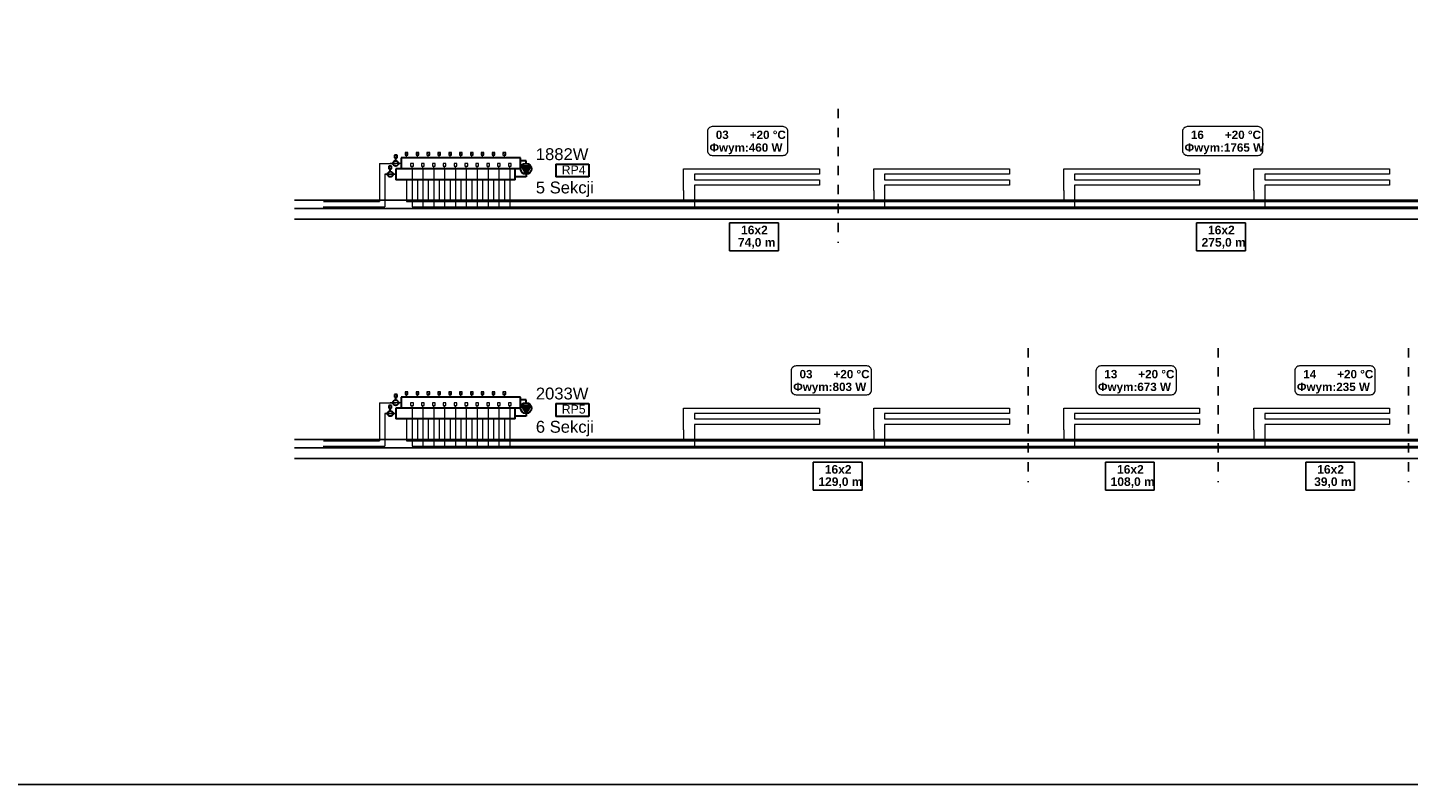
# Model space of a CAD drawing. Extents: x 280060 to 689961, y 120405 to 160329.
# Tile 66 of 85: x 665627 to 668170, y 149132 to 150527. Entities that reach past the tile are written whole.
import ezdxf
from ezdxf.lldxf.tags import DXFTag

# ---------------------------------------------------------------- set-up
doc = ezdxf.new("R2010")
doc.units = 0
doc.header["$MEASUREMENT"] = 0
doc.linetypes.add('3', pattern=[1, 0.5, -0.5])
for name, color, linetype, lineweight in [('KAM-pro Biała Zarys', 7, 'CONTINUOUS', 9), ('KAM-pro Kocioł C.O.', 7, 'CONTINUOUS', 18), ('KAM-pro Opis C.O.', 16, 'CONTINUOUS', 13), ('KAM-pro opis Temperatury', 102, 'CONTINUOUS', 18)]:
    doc.layers.add(name, color=color, linetype=linetype, lineweight=lineweight)
doc.layers.add('KAM-pro Podłogówka Powrót', color=7, linetype='DASH', lineweight=9, true_color=0x008000)
doc.layers.add('KAM-pro Podłogówka Zasilanie', color=7, linetype='SOLID', lineweight=9, true_color=0xff8000)
doc.styles.add('ARIAL', font='arial.ttf')
tags = doc.linetypes.add('DASH', pattern=[15, 10, -5]).pattern_tags.tags
tags[6:7] = [DXFTag(74, 4), DXFTag(75, 0), DXFTag(340, '0'), DXFTag(46, 0.0), DXFTag(50, 0.0), DXFTag(44, 0.0), DXFTag(45, 0.0)]
tags[4:5] = [DXFTag(74, 4), DXFTag(75, 0), DXFTag(340, '0'), DXFTag(46, 0.0), DXFTag(50, 0.0), DXFTag(44, 0.0), DXFTag(45, 0.0)]
tags = doc.linetypes.add('SOLID', pattern=[10, 10, 0]).pattern_tags.tags
tags[6:7] = [DXFTag(74, 4), DXFTag(75, 0), DXFTag(340, '0'), DXFTag(46, 0.0), DXFTag(50, 0.0), DXFTag(44, 0.0), DXFTag(45, 0.0)]
tags[4:5] = [DXFTag(74, 4), DXFTag(75, 0), DXFTag(340, '0'), DXFTag(46, 0.0), DXFTag(50, 0.0), DXFTag(44, 0.0), DXFTag(45, 0.0)]

msp = doc.modelspace()

# ---------------------------------------------------------------- hatches: boundary and pattern name
at = {"layer": 'KAM-pro Kocioł C.O.', "lineweight": 30}
for points in [[(666545.1, 150256.5), (666553.8, 150271.5), (666536.5, 150271.5)], [(666545.1, 149815.6), (666553.8, 149830.6), (666536.5, 149830.6)]]:
    msp.add_hatch(color=256, dxfattribs=at).paths.add_polyline_path(points)

# ---------------------------------------------------------------- linework, layer by layer
at = {"layer": 'KAM-pro Biała Zarys', "linetype": '3', "lineweight": 25, "ltscale": 35}
for p, q in [((667119.6, 150377.1), (667119.6, 150130.3)), ((667469.6, 149936.1), (667469.6, 149689.4)), ((667819.6, 149936.1), (667819.6, 149689.4)), ((668169.6, 149936.1), (668169.6, 149689.4))]:
    msp.add_line(p, q, dxfattribs=at)
at = {"layer": 'KAM-pro Biała Zarys', "lineweight": 25}
for p, q in [((666118.7, 150208.5), (668519.6, 150208.5)), ((666118.7, 150193.5), (668519.6, 150193.5)), ((666118.7, 150173.5), (668519.6, 150173.5)), ((666919.6, 150115.5), (666919.6, 150167.2)), ((666919.6, 150167.2), (667009.6, 150167.2)), ((667009.6, 150167.2), (667009.6, 150115.5)), ((667779.4, 150115.5), (667779.4, 150167.2)), ((667779.4, 150167.2), (667869.4, 150167.2)), ((667869.4, 150167.2), (667869.4, 150115.5)), ((666919.6, 150115.5), (667009.6, 150115.5)), ((667779.4, 150115.5), (667869.4, 150115.5)), ((666118.7, 149767.6), (668869.6, 149767.6)), ((666118.7, 149752.6), (668869.6, 149752.6)), ((666118.7, 149732.6), (668869.6, 149732.6)), ((667073.8, 149674.5), (667073.8, 149726.3)), ((667073.8, 149726.3), (667163.8, 149726.3)), ((667163.8, 149726.3), (667163.8, 149674.5)), ((667611.9, 149674.5), (667611.9, 149726.3)), ((667611.9, 149726.3), (667701.8, 149726.3)), ((667701.8, 149726.3), (667701.8, 149674.5)), ((667980.5, 149674.5), (667980.5, 149726.3)), ((667980.5, 149726.3), (668070.5, 149726.3)), ((668070.5, 149726.3), (668070.5, 149674.5)), ((667073.8, 149674.5), (667163.8, 149674.5)), ((667611.9, 149674.5), (667701.8, 149674.5)), ((667980.5, 149674.5), (668070.5, 149674.5))]:
    msp.add_line(p, q, dxfattribs=at)
msp.add_lwpolyline([(665402.5, 152102.4), (671702.5, 152102.4), (671702.5, 149132.4), (665402.5, 149132.4)], close=True, dxfattribs=at)
at = {"layer": 'KAM-pro Kocioł C.O.', "lineweight": 30}
for p, q in [((666307.6, 150291.5), (666302.6, 150291.5)), ((666302.6, 150291.5), (666302.6, 150286.5)), ((666302.6, 150286.5), (666307.6, 150286.5)), ((666305.1, 150281.5), (666305.1, 150286.5)), ((666307.6, 150286.5), (666307.6, 150291.5)), ((666535.1, 150286.5), (666315.1, 150286.5)), ((666315.1, 150286.5), (666315.1, 150266.5)), ((666535.1, 150266.5), (666535.1, 150286.5)), ((666545.1, 150281.5), (666535.1, 150281.5)), ((666545.1, 150276.5), (666545.1, 150281.5)), ((666600.1, 150275.3), (666660.7, 150275.3)), ((666600.1, 150275.3), (666600.1, 150251.5)), ((666660.7, 150275.3), (666660.7, 150251.5)), ((666297.6, 150271.5), (666292.6, 150271.5)), ((666292.6, 150271.5), (666292.6, 150266.5)), ((666292.6, 150266.5), (666297.6, 150266.5)), ((666295.1, 150261.5), (666295.1, 150266.5)), ((666297.6, 150266.5), (666297.6, 150271.5)), ((666485.1, 150266.5), (666305.1, 150266.5)), ((666305.1, 150266.5), (666305.1, 150246.5)), ((666535.1, 150266.5), (666315.1, 150266.5)), ((666525.1, 150246.5), (666525.1, 150266.5)), ((666545.1, 150251.5), (666525.1, 150251.5)), ((666553.8, 150271.5), (666536.5, 150271.5)), ((666536.5, 150271.5), (666545.1, 150256.5)), ((666545.1, 150256.5), (666553.8, 150271.5)), ((666545.1, 150256.5), (666545.1, 150256.5)), ((666545.1, 150256.5), (666545.1, 150251.5)), ((666660.7, 150251.5), (666600.1, 150251.5)), ((666525.1, 150246.5), (666305.1, 150246.5)), ((666307.6, 149850.6), (666302.6, 149850.6)), ((666302.6, 149850.6), (666302.6, 149845.6)), ((666302.6, 149845.6), (666307.6, 149845.6)), ((666305.1, 149840.6), (666305.1, 149845.6)), ((666307.6, 149845.6), (666307.6, 149850.6)), ((666535.1, 149845.6), (666315.1, 149845.6)), ((666315.1, 149845.6), (666315.1, 149825.6)), ((666535.1, 149825.6), (666535.1, 149845.6)), ((666297.6, 149830.6), (666292.6, 149830.6)), ((666292.6, 149830.6), (666292.6, 149825.6)), ((666292.6, 149825.6), (666297.6, 149825.6)), ((666295.1, 149820.6), (666295.1, 149825.6)), ((666297.6, 149825.6), (666297.6, 149830.6)), ((666485.1, 149825.6), (666305.1, 149825.6)), ((666305.1, 149825.6), (666305.1, 149805.6)), ((666535.1, 149825.6), (666315.1, 149825.6)), ((666525.1, 149805.6), (666525.1, 149825.6)), ((666545.1, 149840.6), (666535.1, 149840.6)), ((666553.8, 149830.6), (666536.5, 149830.6)), ((666536.5, 149830.6), (666545.1, 149815.6)), ((666545.1, 149835.6), (666545.1, 149840.6)), ((666545.1, 149815.6), (666553.8, 149830.6)), ((666600.1, 149834.3), (666660.7, 149834.3)), ((666600.1, 149834.3), (666600.1, 149810.5)), ((666660.7, 149834.3), (666660.7, 149810.5)), ((666525.1, 149805.6), (666305.1, 149805.6)), ((666545.1, 149810.6), (666525.1, 149810.6)), ((666545.1, 149815.6), (666545.1, 149815.6)), ((666545.1, 149815.6), (666545.1, 149810.6)), ((666660.7, 149810.5), (666600.1, 149810.5))]:
    msp.add_line(p, q, dxfattribs=at)
for centre, major_axis in [((666305.1, 150276.5), (5, 0)), ((666545.1, 150266.5), (10, 0)), ((666295.1, 150256.5), (5, 0)), ((666295.1, 149815.6), (5, 0)), ((666305.1, 149835.6), (5, 0)), ((666545.1, 149825.6), (10, 0))]:
    msp.add_ellipse(centre, major_axis=major_axis, ratio=1, dxfattribs=at)
at = {"layer": 'KAM-pro opis Temperatury', "color": 3}
for points in [[(666887.8, 150291.2), (667018.2, 150291.2, 0.414214), (667027, 150300.1), (667027, 150335.4, 0.414214), (667018.2, 150344.2), (666887.8, 150344.2, 0.414214), (666879, 150335.4), (666879, 150300.1, 0.414214), (666887.8, 150291.2)], [(667762.6, 150291.2), (667893, 150291.2, 0.414214), (667901.8, 150300.1), (667901.8, 150335.4, 0.414214), (667893, 150344.2), (667762.6, 150344.2, 0.414214), (667753.8, 150335.4), (667753.8, 150300.1, 0.414214), (667762.6, 150291.2)], [(667042.1, 149850.3), (667172.4, 149850.3, 0.414214), (667181.2, 149859.1), (667181.2, 149894.5, 0.414214), (667172.4, 149903.3), (667042.1, 149903.3, 0.414214), (667033.2, 149894.5), (667033.2, 149859.1, 0.414214), (667042.1, 149850.3)], [(667603.2, 149850.3), (667733.5, 149850.3, 0.414214), (667742.4, 149859.1), (667742.4, 149894.5, 0.414214), (667733.5, 149903.3), (667603.2, 149903.3, 0.414214), (667594.4, 149894.5), (667594.4, 149859.1, 0.414214), (667603.2, 149850.3)], [(667969.4, 149850.3), (668099.8, 149850.3, 0.414214), (668108.6, 149859.1), (668108.6, 149894.5, 0.414214), (668099.8, 149903.3), (667969.4, 149903.3, 0.414214), (667960.6, 149894.5), (667960.6, 149859.1, 0.414214), (667969.4, 149850.3)]]:
    msp.add_lwpolyline(points, format="xyb", dxfattribs=at)
at = {"layer": 'KAM-pro Podłogówka Powrót', "color": 4}
for p, q in [((666337.6, 150276.5), (666332.6, 150276.5)), ((666332.6, 150276.5), (666332.6, 150271.5)), ((666337.6, 150271.5), (666337.6, 150276.5)), ((666357.6, 150276.5), (666352.6, 150276.5)), ((666352.6, 150276.5), (666352.6, 150271.5)), ((666357.6, 150271.5), (666357.6, 150276.5)), ((666377.6, 150276.5), (666372.6, 150276.5)), ((666372.6, 150276.5), (666372.6, 150271.5)), ((666377.6, 150271.5), (666377.6, 150276.5)), ((666397.6, 150276.5), (666392.6, 150276.5)), ((666392.6, 150276.5), (666392.6, 150271.5)), ((666397.6, 150271.5), (666397.6, 150276.5)), ((666417.6, 150276.5), (666412.6, 150276.5)), ((666412.6, 150276.5), (666412.6, 150271.5)), ((666417.6, 150271.5), (666417.6, 150276.5)), ((666437.6, 150276.5), (666432.6, 150276.5)), ((666432.6, 150276.5), (666432.6, 150271.5)), ((666437.6, 150271.5), (666437.6, 150276.5)), ((666457.6, 150276.5), (666452.6, 150276.5)), ((666452.6, 150276.5), (666452.6, 150271.5)), ((666457.6, 150271.5), (666457.6, 150276.5)), ((666477.6, 150276.5), (666472.6, 150276.5)), ((666472.6, 150276.5), (666472.6, 150271.5)), ((666477.6, 150271.5), (666477.6, 150276.5)), ((666497.6, 150276.5), (666492.6, 150276.5)), ((666492.6, 150276.5), (666492.6, 150271.5)), ((666497.6, 150271.5), (666497.6, 150276.5)), ((666517.6, 150276.5), (666512.6, 150276.5)), ((666512.6, 150276.5), (666512.6, 150271.5)), ((666517.6, 150271.5), (666517.6, 150276.5)), ((666285.1, 150256.5), (666305.1, 150256.5)), ((666305.1, 150256.5), (666285.1, 150256.5)), ((666285.1, 150256.5), (666285.1, 150196.5)), ((666332.6, 150271.5), (666337.6, 150271.5)), ((666335.1, 150266.5), (666335.1, 150271.5)), ((666335.1, 150266.5), (666335.1, 150196.5)), ((666352.6, 150271.5), (666357.6, 150271.5)), ((666355.1, 150266.5), (666355.1, 150271.5)), ((666355.1, 150266.5), (666355.1, 150196.5)), ((666372.6, 150271.5), (666377.6, 150271.5)), ((666375.1, 150266.5), (666375.1, 150271.5)), ((666375.1, 150266.5), (666375.1, 150196.5)), ((666392.6, 150271.5), (666397.6, 150271.5)), ((666395.1, 150266.5), (666395.1, 150271.5)), ((666395.1, 150266.5), (666395.1, 150196.5)), ((666412.6, 150271.5), (666417.6, 150271.5)), ((666415.1, 150266.5), (666415.1, 150271.5)), ((666415.1, 150266.5), (666415.1, 150196.5)), ((666432.6, 150271.5), (666437.6, 150271.5)), ((666435.1, 150266.5), (666435.1, 150271.5)), ((666435.1, 150266.5), (666435.1, 150196.5)), ((666452.6, 150271.5), (666457.6, 150271.5)), ((666455.1, 150266.5), (666455.1, 150271.5)), ((666455.1, 150266.5), (666455.1, 150196.5)), ((666472.6, 150271.5), (666477.6, 150271.5)), ((666475.1, 150266.5), (666475.1, 150271.5)), ((666475.1, 150266.5), (666475.1, 150196.5)), ((666492.6, 150271.5), (666497.6, 150271.5)), ((666495.1, 150266.5), (666495.1, 150271.5)), ((666495.1, 150266.5), (666495.1, 150196.5)), ((666512.6, 150271.5), (666517.6, 150271.5)), ((666515.1, 150266.5), (666515.1, 150271.5)), ((666515.1, 150266.5), (666515.1, 150196.5)), ((666855.1, 150256.5), (666855.1, 150246.5)), ((667205.1, 150256.5), (667205.1, 150246.5)), ((667555.1, 150256.5), (667555.1, 150246.5)), ((667905.1, 150256.5), (667905.1, 150246.5)), ((666855.1, 150246.5), (667085.1, 150246.5)), ((667085.1, 150236.5), (666855.1, 150236.5)), ((666855.1, 150236.5), (666855.1, 150226.5)), ((667085.1, 150246.5), (667085.1, 150236.5)), ((667205.1, 150246.5), (667435.1, 150246.5)), ((667435.1, 150236.5), (667205.1, 150236.5)), ((667205.1, 150236.5), (667205.1, 150226.5)), ((667435.1, 150246.5), (667435.1, 150236.5)), ((667555.1, 150246.5), (667785.1, 150246.5)), ((667785.1, 150236.5), (667555.1, 150236.5)), ((667555.1, 150236.5), (667555.1, 150226.5)), ((667785.1, 150246.5), (667785.1, 150236.5)), ((667905.1, 150246.5), (668135.1, 150246.5)), ((668135.1, 150236.5), (667905.1, 150236.5)), ((667905.1, 150236.5), (667905.1, 150226.5)), ((668135.1, 150246.5), (668135.1, 150236.5)), ((666171.8, 150196.4), (666285.1, 150196.5)), ((666335.1, 150196.5), (668255.1, 150196.5)), ((666337.6, 149835.6), (666332.6, 149835.6)), ((666332.6, 149835.6), (666332.6, 149830.6)), ((666332.6, 149830.6), (666337.6, 149830.6)), ((666335.1, 149825.6), (666335.1, 149830.6)), ((666335.1, 149825.6), (666335.1, 149755.6)), ((666337.6, 149830.6), (666337.6, 149835.6)), ((666357.6, 149835.6), (666352.6, 149835.6)), ((666352.6, 149835.6), (666352.6, 149830.6)), ((666352.6, 149830.6), (666357.6, 149830.6)), ((666355.1, 149825.6), (666355.1, 149830.6)), ((666355.1, 149825.6), (666355.1, 149755.6)), ((666357.6, 149830.6), (666357.6, 149835.6)), ((666377.6, 149835.6), (666372.6, 149835.6)), ((666372.6, 149835.6), (666372.6, 149830.6)), ((666372.6, 149830.6), (666377.6, 149830.6)), ((666375.1, 149825.6), (666375.1, 149830.6)), ((666375.1, 149825.6), (666375.1, 149755.6)), ((666377.6, 149830.6), (666377.6, 149835.6)), ((666397.6, 149835.6), (666392.6, 149835.6)), ((666392.6, 149835.6), (666392.6, 149830.6)), ((666392.6, 149830.6), (666397.6, 149830.6)), ((666395.1, 149825.6), (666395.1, 149830.6)), ((666395.1, 149825.6), (666395.1, 149755.6)), ((666397.6, 149830.6), (666397.6, 149835.6)), ((666417.6, 149835.6), (666412.6, 149835.6)), ((666412.6, 149835.6), (666412.6, 149830.6)), ((666412.6, 149830.6), (666417.6, 149830.6)), ((666415.1, 149825.6), (666415.1, 149830.6)), ((666415.1, 149825.6), (666415.1, 149755.6)), ((666417.6, 149830.6), (666417.6, 149835.6)), ((666437.6, 149835.6), (666432.6, 149835.6)), ((666432.6, 149835.6), (666432.6, 149830.6)), ((666432.6, 149830.6), (666437.6, 149830.6)), ((666435.1, 149825.6), (666435.1, 149830.6)), ((666435.1, 149825.6), (666435.1, 149755.6)), ((666437.6, 149830.6), (666437.6, 149835.6)), ((666457.6, 149835.6), (666452.6, 149835.6)), ((666452.6, 149835.6), (666452.6, 149830.6)), ((666452.6, 149830.6), (666457.6, 149830.6)), ((666455.1, 149825.6), (666455.1, 149830.6)), ((666455.1, 149825.6), (666455.1, 149755.6)), ((666457.6, 149830.6), (666457.6, 149835.6)), ((666477.6, 149835.6), (666472.6, 149835.6)), ((666472.6, 149835.6), (666472.6, 149830.6)), ((666472.6, 149830.6), (666477.6, 149830.6)), ((666475.1, 149825.6), (666475.1, 149830.6)), ((666475.1, 149825.6), (666475.1, 149755.6)), ((666477.6, 149830.6), (666477.6, 149835.6)), ((666497.6, 149835.6), (666492.6, 149835.6)), ((666492.6, 149835.6), (666492.6, 149830.6)), ((666492.6, 149830.6), (666497.6, 149830.6)), ((666495.1, 149825.6), (666495.1, 149830.6)), ((666495.1, 149825.6), (666495.1, 149755.6)), ((666497.6, 149830.6), (666497.6, 149835.6)), ((666517.6, 149835.6), (666512.6, 149835.6)), ((666512.6, 149835.6), (666512.6, 149830.6)), ((666512.6, 149830.6), (666517.6, 149830.6)), ((666515.1, 149825.6), (666515.1, 149830.6)), ((666515.1, 149825.6), (666515.1, 149755.6)), ((666517.6, 149830.6), (666517.6, 149835.6)), ((666285.1, 149815.6), (666305.1, 149815.6)), ((666305.1, 149815.6), (666285.1, 149815.6)), ((666285.1, 149815.6), (666285.1, 149755.6)), ((666855.1, 149815.6), (666855.1, 149805.6)), ((666855.1, 149805.6), (667085.1, 149805.6)), ((667085.1, 149795.6), (666855.1, 149795.6)), ((666855.1, 149795.6), (666855.1, 149785.6)), ((667085.1, 149805.6), (667085.1, 149795.6)), ((667205.1, 149815.6), (667205.1, 149805.6)), ((667205.1, 149805.6), (667435.1, 149805.6)), ((667435.1, 149795.6), (667205.1, 149795.6)), ((667205.1, 149795.6), (667205.1, 149785.6)), ((667435.1, 149805.6), (667435.1, 149795.6)), ((667555.1, 149815.6), (667555.1, 149805.6)), ((667555.1, 149805.6), (667785.1, 149805.6)), ((667785.1, 149795.6), (667555.1, 149795.6)), ((667555.1, 149795.6), (667555.1, 149785.6)), ((667785.1, 149805.6), (667785.1, 149795.6)), ((667905.1, 149815.6), (667905.1, 149805.6)), ((667905.1, 149805.6), (668135.1, 149805.6)), ((668135.1, 149795.6), (667905.1, 149795.6)), ((667905.1, 149795.6), (667905.1, 149785.6)), ((668135.1, 149805.6), (668135.1, 149795.6)), ((666171.8, 149755.5), (666285.1, 149755.6)), ((666335.1, 149755.6), (668605.1, 149755.6))]:
    msp.add_line(p, q, dxfattribs=at)
for points in [[(666855.1, 150226.5), (666855.1, 150226.3), (666855.1, 150225.4), (666855.1, 150223.6), (666855.1, 150220.8), (666855.1, 150217.4), (666855.1, 150213.5), (666855.1, 150209.5), (666855.1, 150205.7), (666855.1, 150202.2), (666855.1, 150199.5), (666855.1, 150197.6), (666855.1, 150196.8), (666855.1, 150196.5)], [(667205.1, 150226.5), (667205.1, 150226.3), (667205.1, 150225.4), (667205.1, 150223.6), (667205.1, 150220.8), (667205.1, 150217.4), (667205.1, 150213.5), (667205.1, 150209.5), (667205.1, 150205.7), (667205.1, 150202.2), (667205.1, 150199.5), (667205.1, 150197.6), (667205.1, 150196.8), (667205.1, 150196.5)], [(667555.1, 150226.5), (667555.1, 150226.3), (667555.1, 150225.4), (667555.1, 150223.6), (667555.1, 150220.8), (667555.1, 150217.4), (667555.1, 150213.5), (667555.1, 150209.5), (667555.1, 150205.7), (667555.1, 150202.2), (667555.1, 150199.5), (667555.1, 150197.6), (667555.1, 150196.8), (667555.1, 150196.5)], [(667905.1, 150226.5), (667905.1, 150226.3), (667905.1, 150225.4), (667905.1, 150223.6), (667905.1, 150220.8), (667905.1, 150217.4), (667905.1, 150213.5), (667905.1, 150209.5), (667905.1, 150205.7), (667905.1, 150202.2), (667905.1, 150199.5), (667905.1, 150197.6), (667905.1, 150196.8), (667905.1, 150196.5)], [(666855.1, 149785.6), (666855.1, 149785.4), (666855.1, 149784.5), (666855.1, 149782.7), (666855.1, 149779.9), (666855.1, 149776.4), (666855.1, 149772.6), (666855.1, 149768.6), (666855.1, 149764.7), (666855.1, 149761.3), (666855.1, 149758.5), (666855.1, 149756.7), (666855.1, 149755.8), (666855.1, 149755.6)], [(667205.1, 149785.6), (667205.1, 149785.4), (667205.1, 149784.5), (667205.1, 149782.7), (667205.1, 149779.9), (667205.1, 149776.4), (667205.1, 149772.6), (667205.1, 149768.6), (667205.1, 149764.7), (667205.1, 149761.3), (667205.1, 149758.5), (667205.1, 149756.7), (667205.1, 149755.8), (667205.1, 149755.6)], [(667555.1, 149785.6), (667555.1, 149785.4), (667555.1, 149784.5), (667555.1, 149782.7), (667555.1, 149779.9), (667555.1, 149776.4), (667555.1, 149772.6), (667555.1, 149768.6), (667555.1, 149764.7), (667555.1, 149761.3), (667555.1, 149758.5), (667555.1, 149756.7), (667555.1, 149755.8), (667555.1, 149755.6)], [(667905.1, 149785.6), (667905.1, 149785.4), (667905.1, 149784.5), (667905.1, 149782.7), (667905.1, 149779.9), (667905.1, 149776.4), (667905.1, 149772.6), (667905.1, 149768.6), (667905.1, 149764.7), (667905.1, 149761.3), (667905.1, 149758.5), (667905.1, 149756.7), (667905.1, 149755.8), (667905.1, 149755.6)]]:
    msp.add_open_spline(points, degree=3, knots=[0, 0, 0, 0, 0.698723, 2.614576, 5.477085, 9.015778, 12.96018, 17.03982, 20.984222, 24.522915, 27.385424, 29.301277, 30, 30, 30, 30], dxfattribs=at)
at = {"layer": 'KAM-pro Podłogówka Zasilanie', "color": 1}
for p, q in [((666275.1, 150276.5), (666305.1, 150276.5)), ((666275.1, 150276.5), (666275.1, 150206.5)), ((666315.1, 150276.5), (666295.1, 150276.5)), ((666327.6, 150296.5), (666322.6, 150296.5)), ((666322.6, 150296.5), (666322.6, 150291.5)), ((666327.6, 150291.5), (666322.6, 150296.5)), ((666322.6, 150291.5), (666327.6, 150291.5)), ((666325.1, 150286.5), (666325.1, 150291.5)), ((666327.6, 150291.5), (666327.6, 150296.5)), ((666347.6, 150296.5), (666342.6, 150296.5)), ((666342.6, 150296.5), (666342.6, 150291.5)), ((666347.6, 150291.5), (666342.6, 150296.5)), ((666342.6, 150291.5), (666347.6, 150291.5)), ((666345.1, 150286.5), (666345.1, 150291.5)), ((666347.6, 150291.5), (666347.6, 150296.5)), ((666367.6, 150296.5), (666362.6, 150296.5)), ((666362.6, 150296.5), (666362.6, 150291.5)), ((666367.6, 150291.5), (666362.6, 150296.5)), ((666362.6, 150291.5), (666367.6, 150291.5)), ((666365.1, 150286.5), (666365.1, 150291.5)), ((666367.6, 150291.5), (666367.6, 150296.5)), ((666387.6, 150296.5), (666382.6, 150296.5)), ((666382.6, 150296.5), (666382.6, 150291.5)), ((666387.6, 150291.5), (666382.6, 150296.5)), ((666382.6, 150291.5), (666387.6, 150291.5)), ((666385.1, 150286.5), (666385.1, 150291.5)), ((666387.6, 150291.5), (666387.6, 150296.5)), ((666407.6, 150296.5), (666402.6, 150296.5)), ((666402.6, 150296.5), (666402.6, 150291.5)), ((666407.6, 150291.5), (666402.6, 150296.5)), ((666402.6, 150291.5), (666407.6, 150291.5)), ((666405.1, 150286.5), (666405.1, 150291.5)), ((666407.6, 150291.5), (666407.6, 150296.5)), ((666427.6, 150296.5), (666422.6, 150296.5)), ((666422.6, 150296.5), (666422.6, 150291.5)), ((666427.6, 150291.5), (666422.6, 150296.5)), ((666422.6, 150291.5), (666427.6, 150291.5)), ((666425.1, 150286.5), (666425.1, 150291.5)), ((666427.6, 150291.5), (666427.6, 150296.5)), ((666447.6, 150296.5), (666442.6, 150296.5)), ((666442.6, 150296.5), (666442.6, 150291.5)), ((666447.6, 150291.5), (666442.6, 150296.5)), ((666442.6, 150291.5), (666447.6, 150291.5)), ((666445.1, 150286.5), (666445.1, 150291.5)), ((666447.6, 150291.5), (666447.6, 150296.5)), ((666467.6, 150296.5), (666462.6, 150296.5)), ((666462.6, 150296.5), (666462.6, 150291.5)), ((666467.6, 150291.5), (666462.6, 150296.5)), ((666462.6, 150291.5), (666467.6, 150291.5)), ((666465.1, 150286.5), (666465.1, 150291.5)), ((666467.6, 150291.5), (666467.6, 150296.5)), ((666487.6, 150296.5), (666482.6, 150296.5)), ((666482.6, 150296.5), (666482.6, 150291.5)), ((666487.6, 150291.5), (666482.6, 150296.5)), ((666482.6, 150291.5), (666487.6, 150291.5)), ((666485.1, 150286.5), (666485.1, 150291.5)), ((666487.6, 150291.5), (666487.6, 150296.5)), ((666507.6, 150296.5), (666502.6, 150296.5)), ((666502.6, 150296.5), (666502.6, 150291.5)), ((666507.6, 150291.5), (666502.6, 150296.5)), ((666502.6, 150291.5), (666507.6, 150291.5)), ((666505.1, 150286.5), (666505.1, 150291.5)), ((666507.6, 150291.5), (666507.6, 150296.5)), ((666835.1, 150226.5), (666835.1, 150266.5)), ((666835.1, 150266.5), (667085.1, 150266.5)), ((667085.1, 150256.5), (666855.1, 150256.5)), ((667085.1, 150266.5), (667085.1, 150256.5)), ((667185.1, 150226.5), (667185.1, 150266.5)), ((667185.1, 150266.5), (667435.1, 150266.5)), ((667435.1, 150256.5), (667205.1, 150256.5)), ((667435.1, 150266.5), (667435.1, 150256.5)), ((667535.1, 150226.5), (667535.1, 150266.5)), ((667535.1, 150266.5), (667785.1, 150266.5)), ((667785.1, 150256.5), (667555.1, 150256.5)), ((667785.1, 150266.5), (667785.1, 150256.5)), ((667885.1, 150226.5), (667885.1, 150266.5)), ((667885.1, 150266.5), (668135.1, 150266.5)), ((668135.1, 150256.5), (667905.1, 150256.5)), ((668135.1, 150266.5), (668135.1, 150256.5)), ((666325.1, 150246.5), (666325.1, 150206.5)), ((666345.1, 150246.5), (666345.1, 150206.5)), ((666365.1, 150246.5), (666365.1, 150206.5)), ((666385.1, 150246.5), (666385.1, 150206.5)), ((666405.1, 150246.5), (666405.1, 150206.5)), ((666425.1, 150246.5), (666425.1, 150206.5)), ((666445.1, 150246.5), (666445.1, 150206.5)), ((666465.1, 150246.5), (666465.1, 150206.5)), ((666485.1, 150246.5), (666485.1, 150206.5)), ((666505.1, 150246.5), (666505.1, 150206.5)), ((666172.1, 150206.5), (666275.1, 150206.5)), ((666325.1, 150206.5), (668235.1, 150206.5)), ((666327.6, 149855.6), (666322.6, 149855.6)), ((666322.6, 149855.6), (666322.6, 149850.6)), ((666327.6, 149850.6), (666322.6, 149855.6)), ((666322.6, 149850.6), (666327.6, 149850.6)), ((666325.1, 149845.6), (666325.1, 149850.6)), ((666327.6, 149850.6), (666327.6, 149855.6)), ((666347.6, 149855.6), (666342.6, 149855.6)), ((666342.6, 149855.6), (666342.6, 149850.6)), ((666347.6, 149850.6), (666342.6, 149855.6)), ((666342.6, 149850.6), (666347.6, 149850.6)), ((666345.1, 149845.6), (666345.1, 149850.6)), ((666347.6, 149850.6), (666347.6, 149855.6)), ((666367.6, 149855.6), (666362.6, 149855.6)), ((666362.6, 149855.6), (666362.6, 149850.6)), ((666367.6, 149850.6), (666362.6, 149855.6)), ((666362.6, 149850.6), (666367.6, 149850.6)), ((666365.1, 149845.6), (666365.1, 149850.6)), ((666367.6, 149850.6), (666367.6, 149855.6)), ((666387.6, 149855.6), (666382.6, 149855.6)), ((666382.6, 149855.6), (666382.6, 149850.6)), ((666387.6, 149850.6), (666382.6, 149855.6)), ((666382.6, 149850.6), (666387.6, 149850.6)), ((666385.1, 149845.6), (666385.1, 149850.6)), ((666387.6, 149850.6), (666387.6, 149855.6)), ((666407.6, 149855.6), (666402.6, 149855.6)), ((666402.6, 149855.6), (666402.6, 149850.6)), ((666407.6, 149850.6), (666402.6, 149855.6)), ((666402.6, 149850.6), (666407.6, 149850.6)), ((666405.1, 149845.6), (666405.1, 149850.6)), ((666407.6, 149850.6), (666407.6, 149855.6)), ((666427.6, 149855.6), (666422.6, 149855.6)), ((666422.6, 149855.6), (666422.6, 149850.6)), ((666427.6, 149850.6), (666422.6, 149855.6)), ((666422.6, 149850.6), (666427.6, 149850.6)), ((666425.1, 149845.6), (666425.1, 149850.6)), ((666427.6, 149850.6), (666427.6, 149855.6)), ((666447.6, 149855.6), (666442.6, 149855.6)), ((666442.6, 149855.6), (666442.6, 149850.6)), ((666447.6, 149850.6), (666442.6, 149855.6)), ((666442.6, 149850.6), (666447.6, 149850.6)), ((666445.1, 149845.6), (666445.1, 149850.6)), ((666447.6, 149850.6), (666447.6, 149855.6)), ((666467.6, 149855.6), (666462.6, 149855.6)), ((666462.6, 149855.6), (666462.6, 149850.6)), ((666467.6, 149850.6), (666462.6, 149855.6)), ((666462.6, 149850.6), (666467.6, 149850.6)), ((666465.1, 149845.6), (666465.1, 149850.6)), ((666467.6, 149850.6), (666467.6, 149855.6)), ((666487.6, 149855.6), (666482.6, 149855.6)), ((666482.6, 149855.6), (666482.6, 149850.6)), ((666487.6, 149850.6), (666482.6, 149855.6)), ((666482.6, 149850.6), (666487.6, 149850.6)), ((666485.1, 149845.6), (666485.1, 149850.6)), ((666487.6, 149850.6), (666487.6, 149855.6)), ((666507.6, 149855.6), (666502.6, 149855.6)), ((666502.6, 149855.6), (666502.6, 149850.6)), ((666507.6, 149850.6), (666502.6, 149855.6)), ((666502.6, 149850.6), (666507.6, 149850.6)), ((666505.1, 149845.6), (666505.1, 149850.6)), ((666507.6, 149850.6), (666507.6, 149855.6)), ((666275.1, 149835.6), (666305.1, 149835.6)), ((666275.1, 149835.6), (666275.1, 149765.6)), ((666315.1, 149835.6), (666295.1, 149835.6)), ((666835.1, 149785.6), (666835.1, 149825.6)), ((666835.1, 149825.6), (667085.1, 149825.6)), ((667085.1, 149825.6), (667085.1, 149815.6)), ((667185.1, 149785.6), (667185.1, 149825.6)), ((667185.1, 149825.6), (667435.1, 149825.6)), ((667435.1, 149825.6), (667435.1, 149815.6)), ((667535.1, 149785.6), (667535.1, 149825.6)), ((667535.1, 149825.6), (667785.1, 149825.6)), ((667785.1, 149825.6), (667785.1, 149815.6)), ((667885.1, 149785.6), (667885.1, 149825.6)), ((667885.1, 149825.6), (668135.1, 149825.6)), ((668135.1, 149825.6), (668135.1, 149815.6)), ((666325.1, 149805.6), (666325.1, 149765.6)), ((666345.1, 149805.6), (666345.1, 149765.6)), ((666365.1, 149805.6), (666365.1, 149765.6)), ((666385.1, 149805.6), (666385.1, 149765.6)), ((666405.1, 149805.6), (666405.1, 149765.6)), ((666425.1, 149805.6), (666425.1, 149765.6)), ((666445.1, 149805.6), (666445.1, 149765.6)), ((666465.1, 149805.6), (666465.1, 149765.6)), ((666485.1, 149805.6), (666485.1, 149765.6)), ((666505.1, 149805.6), (666505.1, 149765.6)), ((667085.1, 149815.6), (666855.1, 149815.6)), ((667435.1, 149815.6), (667205.1, 149815.6)), ((667785.1, 149815.6), (667555.1, 149815.6)), ((668135.1, 149815.6), (667905.1, 149815.6)), ((666172.1, 149765.6), (666275.1, 149765.6)), ((666325.1, 149765.6), (668585.1, 149765.6))]:
    msp.add_line(p, q, dxfattribs=at)
for points in [[(666835.1, 150226.5), (666835.1, 150226.4), (666835.1, 150225.8), (666835.1, 150224.6), (666835.1, 150222.7), (666835.1, 150220.4), (666835.1, 150217.9), (666835.1, 150215.2), (666835.1, 150212.6), (666835.1, 150210.3), (666835.1, 150208.5), (666835.1, 150207.3), (666835.1, 150206.7), (666835.1, 150206.5)], [(667185.1, 150226.5), (667185.1, 150226.4), (667185.1, 150225.8), (667185.1, 150224.6), (667185.1, 150222.7), (667185.1, 150220.4), (667185.1, 150217.9), (667185.1, 150215.2), (667185.1, 150212.6), (667185.1, 150210.3), (667185.1, 150208.5), (667185.1, 150207.3), (667185.1, 150206.7), (667185.1, 150206.5)], [(667535.1, 150226.5), (667535.1, 150226.4), (667535.1, 150225.8), (667535.1, 150224.6), (667535.1, 150222.7), (667535.1, 150220.4), (667535.1, 150217.9), (667535.1, 150215.2), (667535.1, 150212.6), (667535.1, 150210.3), (667535.1, 150208.5), (667535.1, 150207.3), (667535.1, 150206.7), (667535.1, 150206.5)], [(667885.1, 150226.5), (667885.1, 150226.4), (667885.1, 150225.8), (667885.1, 150224.6), (667885.1, 150222.7), (667885.1, 150220.4), (667885.1, 150217.9), (667885.1, 150215.2), (667885.1, 150212.6), (667885.1, 150210.3), (667885.1, 150208.5), (667885.1, 150207.3), (667885.1, 150206.7), (667885.1, 150206.5)], [(666835.1, 149785.6), (666835.1, 149785.4), (666835.1, 149784.9), (666835.1, 149783.6), (666835.1, 149781.8), (666835.1, 149779.5), (666835.1, 149776.9), (666835.1, 149774.3), (666835.1, 149771.7), (666835.1, 149769.4), (666835.1, 149767.5), (666835.1, 149766.3), (666835.1, 149765.7), (666835.1, 149765.6)], [(667185.1, 149785.6), (667185.1, 149785.4), (667185.1, 149784.9), (667185.1, 149783.6), (667185.1, 149781.8), (667185.1, 149779.5), (667185.1, 149776.9), (667185.1, 149774.3), (667185.1, 149771.7), (667185.1, 149769.4), (667185.1, 149767.5), (667185.1, 149766.3), (667185.1, 149765.7), (667185.1, 149765.6)], [(667535.1, 149785.6), (667535.1, 149785.4), (667535.1, 149784.9), (667535.1, 149783.6), (667535.1, 149781.8), (667535.1, 149779.5), (667535.1, 149776.9), (667535.1, 149774.3), (667535.1, 149771.7), (667535.1, 149769.4), (667535.1, 149767.5), (667535.1, 149766.3), (667535.1, 149765.7), (667535.1, 149765.6)], [(667885.1, 149785.6), (667885.1, 149785.4), (667885.1, 149784.9), (667885.1, 149783.6), (667885.1, 149781.8), (667885.1, 149779.5), (667885.1, 149776.9), (667885.1, 149774.3), (667885.1, 149771.7), (667885.1, 149769.4), (667885.1, 149767.5), (667885.1, 149766.3), (667885.1, 149765.7), (667885.1, 149765.6)]]:
    msp.add_open_spline(points, degree=3, knots=[0, 0, 0, 0, 0.465815, 1.74305, 3.65139, 6.010518, 8.64012, 11.35988, 13.989482, 16.34861, 18.25695, 19.534185, 20, 20, 20, 20], dxfattribs=at)

# ---------------------------------------------------------------- texts
at = {"layer": 'KAM-pro Biała Zarys', "lineweight": 25, "char_height": 15.84, "attachment_point": 2}
for s, insert in [('\\fArial|b1|i0;16x2', (666965.5, 150161.7)), ('\\fArial|b1|i0;16x2', (667825.3, 150161.7)), ('{\\fArial|b1|i0|c238|p34;74,0 m}', (666969.7, 150139.1)), ('{\\fArial|b1|i0|c238|p34;275,0 m}', (667829.5, 150139.1)), ('\\fArial|b1|i0;16x2', (667119.7, 149720.7)), ('\\fArial|b1|i0;16x2', (667657.8, 149720.7)), ('\\fArial|b1|i0;16x2', (668026.4, 149720.7)), ('{\\fArial|b1|i0|c238|p34;129,0 m}', (667123.9, 149698.1)), ('{\\fArial|b1|i0|c238|p34;108,0 m}', (667662, 149698.1)), ('{\\fArial|b1|i0|c238|p34;39,0 m}', (668030.6, 149698.1))]:
    msp.add_mtext(s, dxfattribs=dict(at, insert=insert))
at = {"layer": 'KAM-pro Opis C.O.', "color": 32, "style": 'ARIAL'}
for s, p in [('1882W', (666563.1, 150282.6)), ('5 Sekcji', (666563.1, 150221.2)), ('2033W', (666563.1, 149841.6)), ('6 Sekcji', (666563.1, 149780.3))]:
    msp.add_text(s, height=21.87, dxfattribs=at).set_placement(p)
at = {"layer": 'KAM-pro Opis C.O.', "color": 32, "char_height": 16.2, "width": 41.186, "attachment_point": 4, "style": 'ARIAL'}
for s, insert in [('RP4', (666610.7, 150264.5)), ('RP5', (666610.7, 149823.6))]:
    msp.add_mtext(s, dxfattribs=dict(at, insert=insert))
at = {"layer": 'KAM-pro opis Temperatury', "color": 3, "char_height": 15.352, "attachment_point": 7}
for s, insert in [('{\\fArial|b1|i0|c238|p34;03}', (666894.4, 150321.3)), ('{\\fArial|b1|i0|c238|p34;+20 °C}', (666957, 150321.3)), ('{\\fArial|b1|i0|c238|p34;16}', (667769.2, 150321.3)), ('{\\fArial|b1|i0|c238|p34;+20 °C}', (667831.8, 150321.3)), ('{\\fArial|b1|i0|c0|p34;Φ\\fArial|b1|i0|c238|p34;wym:460 W}', (666882.8, 150293.4)), ('{\\fArial|b1|i0|c0|p34;Φ\\fArial|b1|i0|c238|p34;wym:1765 W}', (667757.6, 150293.4)), ('{\\fArial|b1|i0|c238|p34;03}', (667048.6, 149880.4)), ('{\\fArial|b1|i0|c238|p34;+20 °C}', (667111.2, 149880.4)), ('{\\fArial|b1|i0|c238|p34;13}', (667609.8, 149880.4)), ('{\\fArial|b1|i0|c238|p34;+20 °C}', (667672.4, 149880.4)), ('{\\fArial|b1|i0|c238|p34;14}', (667976, 149880.4)), ('{\\fArial|b1|i0|c238|p34;+20 °C}', (668038.6, 149880.4)), ('{\\fArial|b1|i0|c0|p34;Φ\\fArial|b1|i0|c238|p34;wym:803 W}', (667037, 149852.5)), ('{\\fArial|b1|i0|c0|p34;Φ\\fArial|b1|i0|c238|p34;wym:673 W}', (667598.1, 149852.5)), ('{\\fArial|b1|i0|c0|p34;Φ\\fArial|b1|i0|c238|p34;wym:235 W}', (667964.4, 149852.5))]:
    msp.add_mtext(s, dxfattribs=dict(at, insert=insert))

doc.saveas('drawing.dxf')
